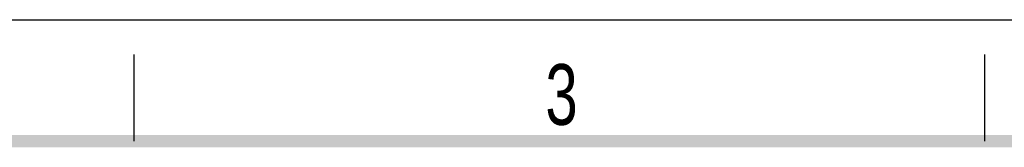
# Model space of a CAD drawing. Header units: millimetres. Extents: x 0 to 210, y 0 to 297.
# Tile 19 of 20: x 98 to 155, y 290 to 297. Entities that reach past the tile are written whole.
import ezdxf

# ---------------------------------------------------------------- set-up
doc = ezdxf.new("R2010")
doc.units = ezdxf.units.MM
doc.header["$LTSCALE"] = 19.36
doc.layers.get('0').update_dxf_attribs({"linetype": 'CONTINUOUS'})
doc.styles.add('TEXTSTYLE_2', font='txt', dxfattribs={"width": 0.75})

msp = doc.modelspace()

# ---------------------------------------------------------------- linework, layer by layer
at = {"color": 2, "linetype": 'CONTINUOUS'}
for p, q in [((0, 297), (210, 297)), ((105, 290), (105, 295)), ((154, 290), (154, 295))]:
    msp.add_line(p, q, dxfattribs=at)
at = {"color": 7, "linetype": 'CONTINUOUS', "const_width": 0.7}
msp.add_lwpolyline([(7, 290), (203, 290)], dxfattribs=at)

# ---------------------------------------------------------------- texts
at = {"color": 5, "linetype": 'CONTINUOUS', "style": 'TEXTSTYLE_2', "width": 0.714286}
msp.add_text('3', height=3.5, dxfattribs=at).set_placement((128.68391, 290.94286))

doc.saveas('drawing.dxf')
